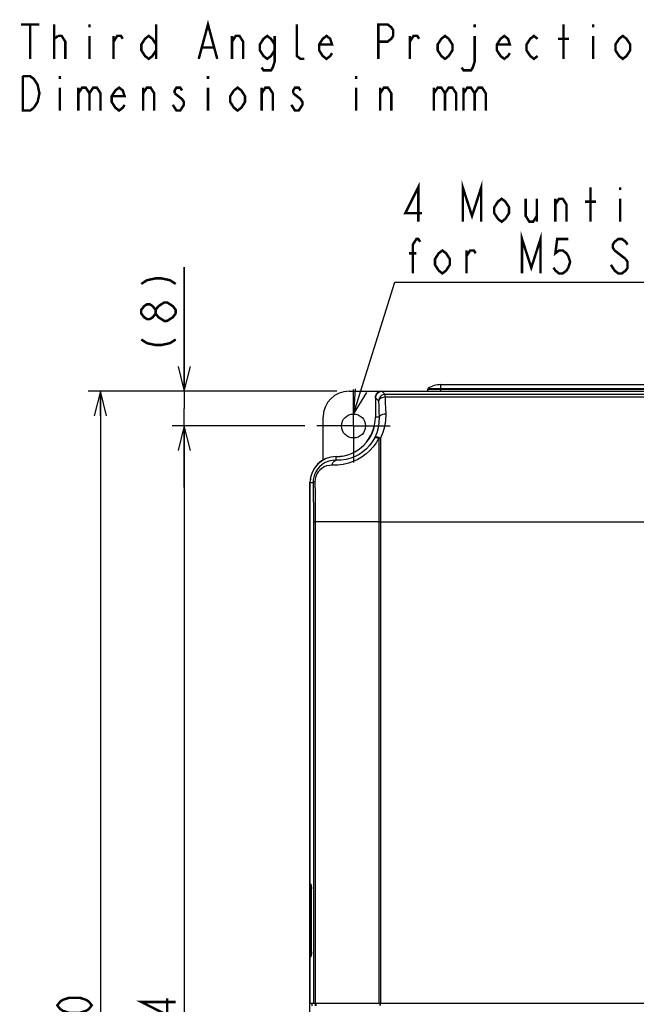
# Model space of a CAD drawing. Extents: x 29 to 410, y 33 to 287.
# Tile 10 of 33: x 30 to 80, y 193 to 273. Entities that reach past the tile are written whole.
import ezdxf

# ---------------------------------------------------------------- set-up
doc = ezdxf.new("R2010")
doc.units = 0
doc.header["$LTSCALE"] = 23.1
doc.linetypes.add('CENTER', pattern=[0.6, 0.375, -0.075, 0.075, -0.075])
doc.layers.get('0').update_dxf_attribs({"linetype": 'CONTINUOUS'})
for name, color, linetype in [('ALL_DIM', 7, 'CONTINUOUS'), ('ALL_NOTE', 7, 'CONTINUOUS'), ('DEFAULT_1', 7, 'CENTER')]:
    doc.layers.add(name, color=color, linetype=linetype)
doc.dimstyles.get("Standard").update_dxf_attribs({"dimtxt": 2.5, "dimasz": 2.5, "dimexe": 1.25, "dimexo": 0.625, "dimtad": 1, "dimcen": 2.5, "dimazin": 3, "dimtfac": 1, "dimtmove": 0, "dimatfit": 3})

# ---------------------------------------------------------------- blocks, each defined once
blk = doc.blocks.new('_OPEN')
at = {"color": 0, "linetype": 'BYBLOCK'}
for p, q in [((0, 0), (-1, 0.25)), ((-1, -0.25), (0, 0)), ((-1, 0), (0, 0))]:
    blk.add_line(p, q, dxfattribs=at)
blk = doc.blocks.new('*D0')
at = {"layer": 'ALL_DIM', "color": 2, "linetype": 'CONTINUOUS'}
for p, q in [((43.418, 243.024), (43.418, 253.092)), ((43.418, 253.092), (43.418, 241.608)), ((55.817, 243.024), (42.418, 243.024)), ((43.418, 235.192), (43.418, 241.608)), ((53.198, 240.192), (42.418, 240.192)), ((43.418, 240.192), (43.418, 235.192))]:
    blk.add_line(p, q, dxfattribs=at)
at = {"layer": 'ALL_DIM', "color": 2, "linetype": 'CONTINUOUS', "xscale": 2, "yscale": 2, "zscale": 2}
for p, rotation in [((43.418, 243.024), 270), ((43.418, 240.192), 90)]:
    blk.add_blockref('_OPEN', p, dxfattribs=dict(at, rotation=rotation))
blk = doc.blocks.new('*D1')
at = {"layer": 'ALL_DIM', "color": 2, "linetype": 'CONTINUOUS'}
for p, q in [((53.198, 240.192), (42.418, 240.192)), ((43.418, 240.192), (43.418, 189.924)), ((43.418, 139.656), (43.418, 189.924)), ((53.198, 139.656), (42.418, 139.656))]:
    blk.add_line(p, q, dxfattribs=at)
at = {"layer": 'ALL_DIM', "color": 2, "linetype": 'CONTINUOUS', "xscale": 2, "yscale": 2, "zscale": 2}
for p, rotation in [((43.418, 240.192), 90), ((43.418, 139.656), 270)]:
    blk.add_blockref('_OPEN', p, dxfattribs=dict(at, rotation=rotation))
blk = doc.blocks.new('*D3')
at = {"layer": 'ALL_DIM', "color": 2, "linetype": 'CONTINUOUS'}
for p, q in [((55.817, 243.024), (35.594, 243.024)), ((36.594, 243.024), (36.594, 189.924)), ((36.594, 136.824), (36.594, 189.924)), ((61.481, 136.824), (35.594, 136.824))]:
    blk.add_line(p, q, dxfattribs=at)
at = {"layer": 'ALL_DIM', "color": 2, "linetype": 'CONTINUOUS', "xscale": 2, "yscale": 2, "zscale": 2}
for p, rotation in [((36.594, 243.024), 90), ((36.594, 136.824), 270)]:
    blk.add_blockref('_OPEN', p, dxfattribs=dict(at, rotation=rotation))

msp = doc.modelspace()

# ---------------------------------------------------------------- linework, layer by layer
at = {"color": 7, "linetype": 'CONTINUOUS'}
for p, q in [((63.237, 243.236), (83.605, 243.236)), ((64.251, 243.024), (64.251, 243.555)), ((64.251, 243.555), (106.731, 243.555)), ((56.817, 243.024), (114.165, 243.024)), ((58.941, 242.493), (58.941, 240.9)), ((58.95, 242.485), (58.95, 240.9)), ((58.95, 242.485), (59.207, 242.228)), ((59.481, 243.015), (59.738, 242.758)), ((59.481, 243.015), (111.502, 243.015)), ((59.738, 242.531), (59.738, 242.758)), ((111.245, 242.758), (59.738, 242.758)), ((111.245, 242.531), (59.738, 242.531)), ((63.191, 243.15), (63.189, 243.024)), ((83.69, 243.15), (63.191, 243.15)), ((54.693, 237.424), (54.693, 240.9)), ((59.251, 240.9), (58.95, 240.9)), ((59.23, 239.199), (59.23, 193.287)), ((59.361, 239.205), (59.361, 193.287)), ((55.755, 237.411), (55.755, 237.705)), ((53.631, 144.258), (53.631, 235.59)), ((53.64, 203.023), (53.64, 235.59)), ((53.64, 235.59), (53.887, 235.59)), ((53.907, 232.404), (53.907, 193.287)), ((54.051, 232.404), (53.907, 232.404)), ((54.051, 232.404), (54.051, 193.287)), ((59.23, 232.404), (54.051, 232.404)), ((59.23, 232.404), (81.066, 232.404)), ((53.631, 202.987), (53.635, 202.958)), ((53.634, 202.794), (53.631, 202.794)), ((53.634, 202.794), (53.634, 197.232)), ((53.737, 202.784), (53.634, 202.794)), ((53.711, 202.952), (53.64, 203.023)), ((53.691, 202.892), (53.702, 202.888)), ((53.73, 202.86), (53.692, 202.897)), ((53.72, 202.897), (53.711, 202.952)), ((53.726, 202.886), (53.72, 202.897)), ((53.734, 202.835), (53.731, 202.869)), ((53.737, 202.797), (53.734, 202.835)), ((53.744, 197.453), (53.744, 202.574)), ((53.744, 197.453), (53.744, 202.574)), ((53.744, 202.574), (53.744, 202.574)), ((53.634, 197.232), (53.631, 197.232)), ((53.635, 197.068), (53.631, 197.039)), ((53.634, 197.232), (53.737, 197.242)), ((53.64, 197.004), (53.711, 197.074)), ((53.64, 193.287), (53.64, 197.004)), ((53.691, 197.135), (53.666, 197.118)), ((53.702, 197.138), (53.691, 197.135)), ((53.692, 197.129), (53.73, 197.167)), ((53.72, 197.129), (53.711, 197.074)), ((53.726, 197.141), (53.72, 197.129)), ((53.731, 197.158), (53.734, 197.192)), ((53.734, 197.192), (53.737, 197.229)), ((53.744, 197.453), (53.744, 197.453)), ((53.64, 193.287), (81.137, 193.287)), ((53.808, 193.064), (53.808, 193.287)), ((54.077, 193.081), (54.077, 193.287)), ((54.124, 193.082), (54.124, 193.287)), ((59.295, 193.287), (59.295, 193.109)), ((59.339, 193.287), (59.339, 193.109))]:
    msp.add_line(p, q, dxfattribs=at)
for points in [[(58.95, 242.485), (58.964, 242.603), (59.003, 242.715), (59.066, 242.815), (59.15, 242.899), (59.25, 242.962), (59.363, 243.002), (59.481, 243.015)], [(59.738, 242.758), (59.62, 242.744), (59.508, 242.705), (59.408, 242.642), (59.324, 242.558), (59.26, 242.457), (59.221, 242.345), (59.207, 242.228)], [(59.738, 242.531), (59.604, 242.518), (59.479, 242.487), (59.371, 242.438), (59.286, 242.376), (59.23, 242.304), (59.207, 242.228)], [(59.738, 242.531), (59.753, 242.084), (59.768, 241.628), (59.782, 241.163)], [(59.207, 242.228), (59.223, 241.794), (59.237, 241.351), (59.251, 240.9)], [(59.251, 240.9), (59.238, 240.457), (59.171, 240.035), (59.054, 239.63), (58.892, 239.248)], [(59.782, 241.163), (59.648, 241.152), (59.523, 241.124), (59.415, 241.082), (59.33, 241.028), (59.275, 240.966), (59.251, 240.9)], [(59.782, 241.163), (59.764, 240.637), (59.685, 240.137), (59.549, 239.657), (59.361, 239.205)], [(58.892, 239.248), (58.696, 238.912), (58.467, 238.606), (58.211, 238.332), (57.929, 238.092), (57.624, 237.884), (57.295, 237.711), (56.942, 237.572), (56.567, 237.473), (56.172, 237.418), (55.755, 237.411)], [(59.361, 239.205), (59.233, 239.252), (59.115, 239.282), (59.014, 239.291), (58.937, 239.28), (58.892, 239.248)], [(58.892, 239.248), (58.912, 239.261), (58.941, 239.267), (58.976, 239.267), (59.013, 239.262), (59.051, 239.255), (59.089, 239.246), (59.127, 239.235), (59.163, 239.223), (59.197, 239.21), (59.23, 239.199)], [(59.23, 239.199), (59.015, 238.835), (58.768, 238.501), (58.493, 238.198), (58.192, 237.927), (57.867, 237.688), (57.519, 237.482), (57.147, 237.308), (56.751, 237.17), (56.334, 237.07), (55.897, 237.013), (55.437, 237.004)], [(59.361, 239.205), (59.317, 239.204), (59.273, 239.202), (59.23, 239.199)], [(55.755, 237.411), (55.446, 237.394), (55.149, 237.326), (54.872, 237.212), (54.624, 237.059), (54.411, 236.875), (54.238, 236.673), (54.105, 236.464), (54.007, 236.251), (53.939, 236.036), (53.899, 235.815), (53.887, 235.59)], [(55.437, 237.004), (55.206, 236.993), (54.983, 236.945), (54.775, 236.862), (54.587, 236.751), (54.426, 236.616), (54.295, 236.468), (54.194, 236.314), (54.119, 236.157), (54.068, 235.999), (54.039, 235.837), (54.03, 235.671)], [(55.437, 237.004), (55.471, 237.132), (55.523, 237.244), (55.591, 237.331), (55.67, 237.388), (55.755, 237.411)], [(54.03, 235.671), (53.956, 235.647), (53.908, 235.619), (53.887, 235.59)], [(53.887, 235.59), (53.898, 234.54), (53.905, 233.475), (53.907, 232.404)], [(54.03, 235.671), (54.042, 234.594), (54.049, 233.503), (54.051, 232.404)], [(53.658, 202.858), (53.654, 202.853), (53.651, 202.849), (53.647, 202.844), (53.645, 202.839), (53.642, 202.834), (53.64, 202.828), (53.638, 202.822), (53.636, 202.814), (53.635, 202.805), (53.634, 202.794)], [(53.635, 202.958), (53.647, 202.931), (53.666, 202.908), (53.691, 202.892)], [(53.693, 202.897), (53.672, 202.922), (53.649, 202.97), (53.64, 203.023)], [(53.666, 202.865), (53.662, 202.862), (53.658, 202.858)], [(53.695, 202.88), (53.688, 202.877), (53.682, 202.875), (53.676, 202.872), (53.671, 202.869), (53.666, 202.865)], [(53.708, 202.882), (53.702, 202.881), (53.695, 202.88)], [(53.731, 202.869), (53.727, 202.898), (53.722, 202.923), (53.717, 202.941), (53.711, 202.952)], [(53.726, 202.886), (53.726, 202.886), (53.727, 202.881), (53.729, 202.87), (53.731, 202.853), (53.734, 202.83), (53.736, 202.799), (53.739, 202.759), (53.742, 202.707), (53.743, 202.644), (53.744, 202.574)], [(53.744, 202.574), (53.744, 202.619), (53.743, 202.666), (53.742, 202.712), (53.74, 202.756), (53.737, 202.797)], [(53.634, 197.232), (53.635, 197.223), (53.636, 197.214), (53.638, 197.206), (53.64, 197.199), (53.642, 197.193), (53.644, 197.188), (53.647, 197.183), (53.65, 197.178), (53.654, 197.174), (53.658, 197.169), (53.662, 197.165), (53.666, 197.161), (53.671, 197.158), (53.676, 197.154), (53.682, 197.152), (53.688, 197.149), (53.695, 197.147), (53.702, 197.145), (53.708, 197.144)], [(53.666, 197.118), (53.647, 197.095), (53.635, 197.068)], [(53.64, 197.004), (53.649, 197.057), (53.672, 197.105), (53.693, 197.129)], [(53.711, 197.074), (53.717, 197.085), (53.722, 197.104), (53.727, 197.128), (53.731, 197.158)], [(53.744, 197.453), (53.744, 197.389), (53.742, 197.329), (53.74, 197.275), (53.737, 197.231), (53.734, 197.196), (53.731, 197.17), (53.728, 197.153), (53.726, 197.143), (53.726, 197.141)], [(53.737, 197.229), (53.74, 197.27), (53.742, 197.314), (53.743, 197.361), (53.744, 197.408), (53.744, 197.453)]]:
    msp.add_lwpolyline(points, dxfattribs=at)
msp.add_circle((57.171, 240.192), 0.974, dxfattribs=at)
for centre, radius, start, end in [((63.298, 243.149), 0.106, 124.97041, 179), ((64.251, 241.785), 1.77, 90, 124.97041), ((56.817, 240.9), 2.124, 90, 180), ((59.472, 242.493), 0.531, 90, 180), ((55.755, 240.9), 3.195, 270, 360), ((55.755, 240.9), 3.186, 270, 360), ((55.755, 235.59), 2.124, 90, 180), ((55.755, 235.59), 2.115, 90, 180)]:
    msp.add_arc(centre, radius, start, end, dxfattribs=at)
at = {"layer": 'ALL_DIM', "color": 2, "linetype": 'CONTINUOUS', "const_width": 0.2}
for points in [[(39.918, 251.737), (40.385, 252.038), (41.085, 252.189), (41.551, 252.189), (42.251, 252.038), (42.718, 251.737)], [(41.085, 249.329), (40.851, 249.028), (40.618, 248.878), (40.385, 248.878), (40.151, 249.028), (39.918, 249.329), (39.918, 249.63), (40.151, 249.931), (40.385, 250.082), (40.618, 250.082), (40.851, 249.931), (41.085, 249.63)], [(42.718, 249.329), (42.485, 249.028), (42.251, 248.878), (42.018, 248.727), (41.785, 248.727), (41.551, 248.878), (41.318, 249.028), (41.085, 249.329), (41.085, 249.63), (41.318, 249.931)], [(41.318, 249.931), (41.785, 250.232), (42.018, 250.232), (42.251, 250.082), (42.485, 249.931), (42.718, 249.63), (42.718, 249.329)], [(39.918, 247.222), (40.385, 246.921), (41.085, 246.771), (41.551, 246.771), (42.251, 246.921), (42.718, 247.222)], [(35.894, 193.117), (35.661, 192.816), (35.428, 192.666), (34.961, 192.515), (34.028, 192.515), (33.561, 192.666), (33.328, 192.816), (33.094, 193.117), (33.328, 193.418), (33.561, 193.569), (34.028, 193.719), (34.961, 193.719), (35.428, 193.569), (35.661, 193.418), (35.894, 193.117)], [(42.718, 193.389), (39.918, 193.389), (42.018, 192.335), (42.018, 193.69)]]:
    msp.add_lwpolyline(points, dxfattribs=at)
at = {"layer": 'ALL_NOTE', "color": 2, "linetype": 'CONTINUOUS'}
for p, q in [((57.171, 241.166), (60.527, 251.89)), ((60.527, 251.89), (60.777, 251.89)), ((60.777, 251.89), (99.305, 251.89))]:
    msp.add_line(p, q, dxfattribs=at)
at = {"layer": 'ALL_NOTE', "color": 2, "linetype": 'CONTINUOUS', "const_width": 0.2}
for points in [[(30.139, 272.822), (31.644, 272.822)], [(30.892, 272.822), (30.892, 270.022)], [(32.848, 270.022), (32.848, 272.822)], [(35.708, 272.822), (35.708, 272.588)], [(41.126, 272.822), (41.126, 270.022)], [(44.587, 270.022), (45.34, 272.822), (46.092, 270.022)], [(53.166, 270.022), (52.865, 270.022), (52.564, 270.255), (52.564, 272.822)], [(59.186, 270.022), (59.186, 272.822), (59.938, 272.822), (60.239, 272.588), (60.39, 272.355), (60.39, 271.888), (60.239, 271.655), (59.938, 271.422), (59.186, 271.422)], [(67.012, 272.822), (67.012, 272.588)], [(74.236, 270.022), (74.236, 272.822)], [(76.644, 272.822), (76.644, 272.588)], [(32.848, 271.655), (33.149, 271.888)], [(33.149, 271.888), (33.45, 271.888), (33.751, 271.422), (33.751, 270.022)], [(35.708, 271.888), (35.708, 270.022)], [(37.664, 271.422), (37.965, 271.888), (38.266, 271.888), (38.417, 271.655)], [(37.664, 270.022), (37.664, 271.888)], [(41.126, 270.722), (40.825, 270.255), (40.524, 270.022), (40.223, 270.255), (39.922, 270.722), (39.922, 271.188), (40.223, 271.655), (40.524, 271.888), (40.825, 271.655), (41.126, 271.188)], [(47.296, 271.422), (47.597, 271.888), (47.898, 271.888), (48.199, 271.422), (48.199, 270.022)], [(47.296, 270.022), (47.296, 271.888)], [(50.758, 270.722), (50.457, 270.255), (50.156, 270.022), (49.855, 270.255), (49.554, 270.722), (49.554, 271.188), (49.855, 271.655), (50.156, 271.888), (50.457, 271.655), (50.758, 271.188)], [(50.758, 271.888), (50.758, 269.788), (50.607, 269.322), (50.457, 269.088), (49.855, 269.088), (49.704, 269.322)], [(55.423, 270.488), (55.273, 270.255), (54.972, 270.022), (54.671, 270.255), (54.37, 270.722), (54.37, 271.188), (54.671, 271.655), (54.972, 271.888), (55.273, 271.655), (55.423, 271.188), (54.37, 271.188)], [(61.744, 271.422), (62.045, 271.888), (62.346, 271.888), (62.497, 271.655)], [(61.744, 270.022), (61.744, 271.888)], [(65.206, 270.722), (64.905, 270.255), (64.604, 270.022), (64.303, 270.255), (64.002, 270.722), (64.002, 271.188), (64.303, 271.655), (64.604, 271.888), (64.905, 271.655), (65.206, 271.188), (65.206, 270.722)], [(67.012, 271.888), (67.012, 269.788), (66.861, 269.322), (66.711, 269.088), (66.109, 269.088), (65.958, 269.322)], [(69.871, 270.488), (69.721, 270.255), (69.42, 270.022), (69.119, 270.255), (68.818, 270.722), (68.818, 271.188), (69.119, 271.655), (69.42, 271.888), (69.721, 271.655), (69.871, 271.188), (68.818, 271.188)], [(72.129, 270.255), (71.828, 270.022), (71.527, 270.255), (71.226, 270.722), (71.226, 271.188), (71.527, 271.655), (71.828, 271.888), (72.129, 271.655)], [(73.784, 271.655), (74.687, 271.655)], [(76.644, 271.888), (76.644, 270.022)], [(79.654, 270.722), (79.353, 270.255), (79.052, 270.022), (78.751, 270.255), (78.45, 270.722), (78.45, 271.188), (78.751, 271.655), (79.052, 271.888), (79.353, 271.655), (79.654, 271.188), (79.654, 270.722)], [(44.888, 270.955), (45.791, 270.955)], [(31.193, 266.055), (30.892, 265.822), (30.29, 265.822), (30.29, 268.622)], [(30.29, 268.622), (30.892, 268.622), (31.193, 268.388), (31.343, 268.155), (31.494, 267.922), (31.644, 267.222), (31.494, 266.522), (31.193, 266.055)], [(33.3, 268.622), (33.3, 268.388)], [(45.34, 268.622), (45.34, 268.388)], [(57.38, 268.622), (57.38, 268.388)], [(33.3, 267.688), (33.3, 265.822)], [(34.805, 267.222), (35.106, 267.688), (35.407, 267.688), (35.708, 267.222), (35.708, 265.822)], [(34.805, 267.688), (34.805, 265.822)], [(35.708, 267.222), (36.009, 267.688), (36.31, 267.688), (36.611, 267.222), (36.611, 265.822)], [(38.567, 266.288), (38.417, 266.055), (38.116, 265.822), (37.815, 266.055), (37.514, 266.522), (37.514, 266.988), (37.815, 267.455), (38.116, 267.688), (38.417, 267.455), (38.567, 266.988), (37.514, 266.988)], [(40.072, 267.222), (40.373, 267.688), (40.674, 267.688), (40.975, 267.222), (40.975, 265.822)], [(40.072, 265.822), (40.072, 267.688)], [(42.631, 267.222), (43.233, 266.755), (43.383, 266.522), (43.383, 266.288), (43.233, 266.055), (43.082, 265.822), (42.781, 265.822), (42.631, 266.055), (42.48, 266.288)], [(43.233, 267.455), (43.082, 267.688), (42.781, 267.688), (42.631, 267.455), (42.631, 267.222)], [(45.34, 267.688), (45.34, 265.822)], [(48.35, 266.522), (48.049, 266.055), (47.748, 265.822), (47.447, 266.055), (47.146, 266.522), (47.146, 266.988), (47.447, 267.455), (47.748, 267.688), (48.049, 267.455), (48.35, 266.988), (48.35, 266.522)], [(49.704, 267.222), (50.005, 267.688), (50.306, 267.688), (50.607, 267.222), (50.607, 265.822)], [(49.704, 265.822), (49.704, 267.688)], [(52.263, 267.222), (52.865, 266.755), (53.015, 266.522), (53.015, 266.288), (52.865, 266.055), (52.714, 265.822), (52.413, 265.822), (52.263, 266.055), (52.112, 266.288)], [(52.865, 267.455), (52.714, 267.688), (52.413, 267.688), (52.263, 267.455), (52.263, 267.222)], [(57.38, 267.688), (57.38, 265.822)], [(59.336, 267.222), (59.637, 267.688), (59.938, 267.688), (60.239, 267.222), (60.239, 265.822)], [(59.336, 265.822), (59.336, 267.688)], [(63.701, 267.222), (64.002, 267.688), (64.303, 267.688), (64.604, 267.222), (64.604, 265.822)], [(63.701, 267.688), (63.701, 265.822)], [(64.604, 267.222), (64.905, 267.688), (65.206, 267.688), (65.507, 267.222), (65.507, 265.822)], [(66.109, 267.222), (66.41, 267.688), (66.711, 267.688), (67.012, 267.222), (67.012, 265.822)], [(66.109, 267.688), (66.109, 265.822)], [(67.012, 267.222), (67.313, 267.688), (67.614, 267.688), (67.915, 267.222), (67.915, 265.822)], [(66.044, 256.79), (66.044, 259.59), (66.797, 257.256), (67.549, 259.59), (67.549, 256.79)], [(62.432, 256.79), (62.432, 259.59), (61.379, 257.49), (62.733, 257.49)], [(76.429, 256.79), (76.429, 259.59)], [(78.837, 259.59), (78.837, 259.356)], [(69.807, 257.49), (69.506, 257.023), (69.205, 256.79), (68.904, 257.023), (68.603, 257.49), (68.603, 257.956), (68.904, 258.423), (69.205, 258.656), (69.506, 258.423), (69.807, 257.956), (69.807, 257.49)], [(71.161, 258.656), (71.161, 257.256), (71.462, 256.79), (71.763, 256.79), (72.064, 257.256)], [(72.064, 258.656), (72.064, 256.79)], [(73.569, 258.19), (73.87, 258.656), (74.171, 258.656), (74.472, 258.19), (74.472, 256.79)], [(73.569, 256.79), (73.569, 258.656)], [(75.977, 258.423), (76.88, 258.423)], [(78.837, 258.656), (78.837, 256.79)], [(70.86, 252.59), (70.86, 255.39), (71.613, 253.056), (72.365, 255.39), (72.365, 252.59)], [(61.981, 252.59), (61.981, 254.923), (62.282, 255.39), (62.432, 255.39), (62.583, 255.156)], [(74.623, 255.39), (73.72, 255.39), (73.569, 254.223), (73.87, 254.456), (74.171, 254.456), (74.472, 254.223), (74.623, 253.99), (74.773, 253.523), (74.623, 253.056), (74.472, 252.823), (74.171, 252.59), (73.87, 252.59), (73.569, 252.823), (73.419, 253.056)], [(79.439, 254.923), (79.288, 255.156), (78.987, 255.39), (78.686, 255.39), (78.385, 255.156), (78.235, 254.923), (78.235, 254.69), (78.385, 254.456)], [(64.991, 253.29), (64.69, 252.823), (64.389, 252.59), (64.088, 252.823), (63.787, 253.29), (63.787, 253.756), (64.088, 254.223), (64.389, 254.456), (64.69, 254.223), (64.991, 253.756), (64.991, 253.29)], [(66.345, 253.99), (66.646, 254.456), (66.947, 254.456), (67.098, 254.223)], [(66.345, 252.59), (66.345, 254.456)], [(78.385, 254.456), (79.288, 253.756)], [(61.68, 254.223), (62.282, 254.223)], [(79.288, 253.756), (79.439, 253.523), (79.439, 253.056), (79.288, 252.823), (78.987, 252.59), (78.686, 252.59), (78.385, 252.823), (78.235, 253.056), (78.084, 253.29)]]:
    msp.add_lwpolyline(points, dxfattribs=at)
at = {"layer": 'ALL_NOTE', "color": 2, "linetype": 'CONTINUOUS'}
msp.add_lwpolyline([(57.291, 243.224), (57.171, 241.166), (58.246, 242.925)], dxfattribs=at)
at = {"layer": 'DEFAULT_1', "color": 7, "linetype": 'CENTER'}
for q in [(57.171, 243.166), (54.198, 240.192), (57.171, 237.219), (60.145, 240.192)]:
    msp.add_line((57.171, 240.192), q, dxfattribs=at)

# ---------------------------------------------------------------- dimensions: what is measured, and where the dimension line sits
at = {"layer": 'ALL_DIM', "color": 2, "linetype": 'CONTINUOUS'}
for base, p1, p2, angle, picture, middle in [((43.418, 240.192), (55.817, 243.024), (53.198, 240.192), 270, '*D0', (42.718, 245.868)), ((36.594, 243.024), (61.481, 136.824), (55.817, 243.024), 90, '*D3', (35.894, 187.097)), ((43.418, 139.656), (53.198, 240.192), (53.198, 139.656), 270, '*D1', (42.718, 186.917))]:
    dim = msp.add_linear_dim(base=base, p1=p1, p2=p2, angle=angle, dimstyle='Standard', dxfattribs=at)
    dim.commit()
    dim.dimension.update_dxf_attribs({"geometry": picture, "text_midpoint": middle, "dimtype": 128})

doc.saveas('drawing.dxf')
